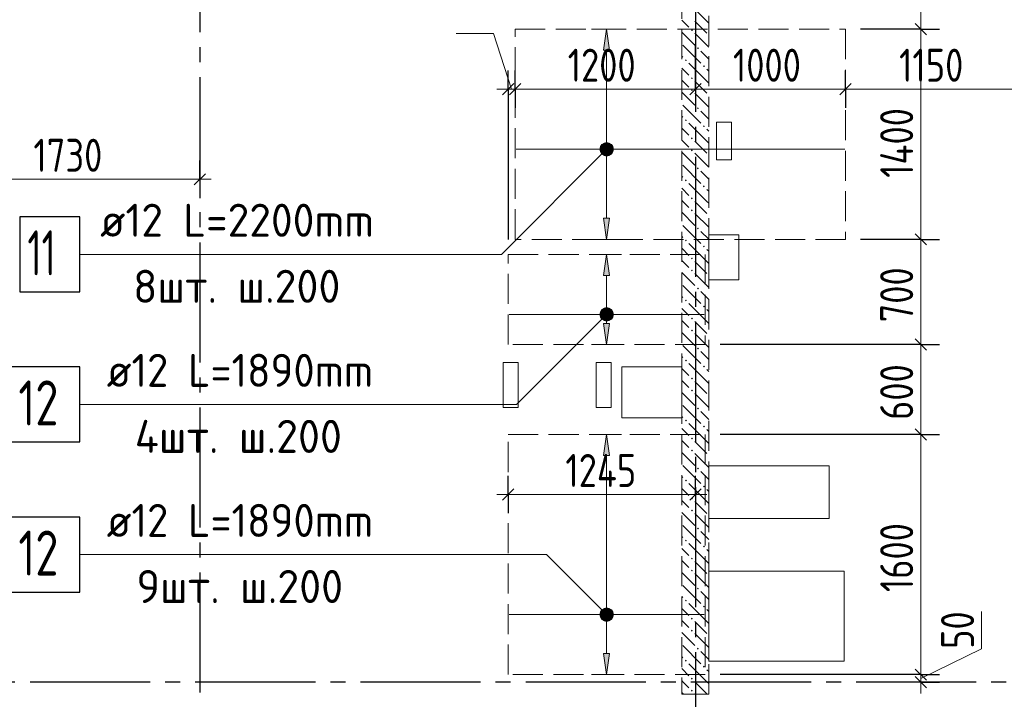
# Model space of a CAD drawing. Header units: millimetres. Extents: x 0 to 61017, y 0 to 42000.
# Tile 19 of 30: x 30341 to 36897, y 28686 to 33213. Entities that reach past the tile are written whole.
import ezdxf

# ---------------------------------------------------------------- set-up
doc = ezdxf.new("R2010")
doc.units = ezdxf.units.MM
doc.linetypes.add('______2', pattern=[270, 200, -70])
doc.linetypes.add('______5', pattern=[1100, 800, -100, 100, -100])
for name, color, linetype, lineweight in [('Standard', 7, 'Continuous', 25), ('ДОП Верх по Х', 7, 'Continuous', 25), ('Оси', 40, '______5', 18), ('Позиционная метка номер позиции', 7, 'Continuous', 13), ('Примечания', 7, 'Continuous', 25)]:
    doc.layers.add(name, color=color, linetype=linetype, lineweight=lineweight)
doc.layers.add('ЖБ Перекрытие верхний уровень', color=7, linetype='Continuous', lineweight=25, true_color=0xe0e0ff)
doc.layers.add('ЖБ Стена верхний уровень', color=7, linetype='Continuous', lineweight=25, true_color=0x006e00)
doc.styles.add('GOST 2.304-81', font='txt')
doc.styles.add('ISOCPEUR', font='txt')

msp = doc.modelspace()

# ---------------------------------------------------------------- hatches: boundary and pattern name
at = {"layer": 'ДОП Верх по Х', "linetype": 'Continuous', "lineweight": 13, "transparency": 33554687}
for points in [[(34269, 33010), (34249, 33150), (34229, 33010)], [(34230.2, 32382.3), (34267.7, 32382.3), (34249, 32387.5)], [(34211.5, 32350), (34286.5, 32350), (34281.2, 32368.8)], [(34211.5, 32350), (34281.2, 32368.8), (34216.7, 32368.8)], [(34216.7, 32331.2), (34286.5, 32350), (34211.5, 32350)], [(34216.7, 32368.8), (34281.2, 32368.8), (34267.7, 32382.3)], [(34216.7, 32368.8), (34267.7, 32382.3), (34230.2, 32382.3)], [(34216.7, 32331.2), (34281.2, 32331.2), (34286.5, 32350)], [(34230.2, 32317.7), (34281.2, 32331.2), (34216.7, 32331.2)], [(34230.2, 32317.7), (34267.7, 32317.7), (34281.2, 32331.2)], [(34267.7, 32317.7), (34230.2, 32317.7), (34249, 32312.5)], [(34269, 31510), (34249, 31650), (34229, 31510)], [(34216.7, 31268.8), (34281.2, 31268.8), (34267.7, 31282.2)], [(34216.7, 31268.8), (34267.7, 31282.2), (34230.2, 31282.2)], [(34230.2, 31282.2), (34267.7, 31282.2), (34249, 31287.5)], [(34211.5, 31250), (34286.5, 31250), (34281.2, 31268.8)], [(34211.5, 31250), (34281.2, 31268.8), (34216.7, 31268.8)], [(34216.7, 31231.2), (34286.5, 31250), (34211.5, 31250)], [(34216.7, 31231.2), (34281.2, 31231.2), (34286.5, 31250)], [(34230.2, 31217.7), (34281.2, 31231.2), (34216.7, 31231.2)], [(34230.2, 31217.7), (34267.7, 31217.7), (34281.2, 31231.2)], [(34267.7, 31217.7), (34230.2, 31217.7), (34249, 31212.5)], [(34269, 30310), (34249, 30450), (34229, 30310)], [(34211.5, 29250), (34286.5, 29250), (34281.2, 29268.8)], [(34211.5, 29250), (34281.2, 29268.8), (34216.7, 29268.8)], [(34216.7, 29231.2), (34286.5, 29250), (34211.5, 29250)], [(34216.7, 29268.8), (34281.2, 29268.8), (34267.7, 29282.2)], [(34216.7, 29268.8), (34267.7, 29282.2), (34230.2, 29282.2)], [(34216.7, 29231.2), (34281.2, 29231.2), (34286.5, 29250)], [(34230.2, 29282.2), (34267.7, 29282.2), (34249, 29287.5)], [(34230.2, 29217.7), (34281.2, 29231.2), (34216.7, 29231.2)], [(34230.2, 29217.7), (34267.7, 29217.7), (34281.2, 29231.2)], [(34267.7, 29217.7), (34230.2, 29217.7), (34249, 29212.5)]]:
    msp.add_hatch(color=7, dxfattribs=at).paths.add_polyline_path(points)
for points in [[(34269, 31890), (34249, 31750), (34229, 31890)], [(34269, 31190), (34249, 31050), (34229, 31190)], [(34269, 28990), (34249, 28850), (34229, 28990)]]:
    msp.add_hatch(color=7, dxfattribs=at).paths.add_polyline_path(points, flags=16)
at = {"layer": 'ЖБ Стена верхний уровень', "linetype": 'Continuous', "lineweight": 18, "transparency": 33554687}
for points in [[(34810.4, 33143.1), (34816.9, 33149.6), (34823.4, 33143.1), (34816.9, 33136.6)], [(34850.5, 33023.1), (34857, 33029.6), (34863.5, 33023.1), (34857, 33016.6)], [(34770.5, 32943.1), (34777, 32949.6), (34783.4, 32943.1), (34777, 32936.6)], [(34890.5, 32903.1), (34896.9, 32909.6), (34903.4, 32903.1), (34896.9, 32896.6)], [(34810.4, 32823.1), (34816.9, 32829.6), (34823.4, 32823.1), (34816.9, 32816.6)], [(34810.4, 32743.1), (34816.9, 32749.6), (34823.4, 32743.1), (34816.9, 32736.6)], [(34850.5, 32623.1), (34857, 32629.6), (34863.5, 32623.1), (34857, 32616.6)], [(34770.5, 32543.1), (34777, 32549.6), (34783.4, 32543.1), (34777, 32536.6)], [(34890.5, 32503.1), (34896.9, 32509.6), (34903.4, 32503.1), (34896.9, 32496.6)], [(34810.4, 32423.1), (34816.9, 32429.6), (34823.4, 32423.1), (34816.9, 32416.6)], [(34810.4, 32343.1), (34816.9, 32349.6), (34823.4, 32343.1), (34816.9, 32336.6)], [(34850.5, 32223.1), (34857, 32229.6), (34863.5, 32223.1), (34857, 32216.6)], [(34770.5, 32143.1), (34777, 32149.6), (34783.4, 32143.1), (34777, 32136.6)], [(34890.5, 32103.1), (34896.9, 32109.6), (34903.4, 32103.1), (34896.9, 32096.6)], [(34810.4, 32023.1), (34816.9, 32029.6), (34823.4, 32023.1), (34816.9, 32016.6)], [(34810.4, 31943.1), (34816.9, 31949.6), (34823.4, 31943.1), (34816.9, 31936.6)], [(34850.5, 31823.1), (34857, 31829.6), (34863.5, 31823.1), (34857, 31816.6)], [(34770.5, 31743.1), (34777, 31749.6), (34783.4, 31743.1), (34777, 31736.6)], [(34890.5, 31703.1), (34896.9, 31709.6), (34903.4, 31703.1), (34896.9, 31696.6)], [(34810.4, 31623.1), (34816.9, 31629.6), (34823.4, 31623.1), (34816.9, 31616.6)], [(34810.4, 31543.1), (34816.9, 31549.6), (34823.4, 31543.1), (34816.9, 31536.6)], [(34850.5, 31423.1), (34857, 31429.6), (34863.5, 31423.1), (34857, 31416.6)], [(34770.5, 31343.1), (34777, 31349.6), (34783.4, 31343.1), (34777, 31336.6)], [(34890.5, 31303.1), (34896.9, 31309.6), (34903.4, 31303.1), (34896.9, 31296.6)], [(34810.4, 31223.1), (34816.9, 31229.6), (34823.4, 31223.1), (34816.9, 31216.6)], [(34810.4, 31143.1), (34816.9, 31149.6), (34823.4, 31143.1), (34816.9, 31136.6)], [(34850.5, 31023.1), (34857, 31029.6), (34863.5, 31023.1), (34857, 31016.6)], [(34770.5, 30943.1), (34777, 30949.6), (34783.4, 30943.1), (34777, 30936.6)], [(34890.5, 30903.1), (34896.9, 30909.6), (34903.4, 30903.1), (34896.9, 30896.6)], [(34810.4, 30823.1), (34816.9, 30829.6), (34823.4, 30823.1), (34816.9, 30816.6)], [(34810.4, 30743.1), (34816.9, 30749.6), (34823.4, 30743.1), (34816.9, 30736.6)], [(34850.5, 30623.1), (34857, 30629.6), (34863.5, 30623.1), (34857, 30616.6)], [(34770.5, 30543.1), (34777, 30549.6), (34783.4, 30543.1), (34777, 30536.6)], [(34890.5, 30503.1), (34896.9, 30509.6), (34903.4, 30503.1), (34896.9, 30496.6)], [(34810.4, 30423.1), (34816.9, 30429.6), (34823.4, 30423.1), (34816.9, 30416.6)], [(34810.4, 30343.1), (34816.9, 30349.6), (34823.4, 30343.1), (34816.9, 30336.6)], [(34850.5, 30223.1), (34857, 30229.6), (34863.5, 30223.1), (34857, 30216.6)], [(34770.5, 30143.1), (34777, 30149.6), (34783.4, 30143.1), (34777, 30136.6)], [(34890.5, 30103.1), (34896.9, 30109.6), (34903.4, 30103.1), (34896.9, 30096.6)], [(34810.4, 30023.1), (34816.9, 30029.6), (34823.4, 30023.1), (34816.9, 30016.6)], [(34810.4, 29943.1), (34816.9, 29949.6), (34823.4, 29943.1), (34816.9, 29936.6)], [(34850.5, 29823.1), (34857, 29829.6), (34863.5, 29823.1), (34857, 29816.6)], [(34770.5, 29743.1), (34777, 29749.6), (34783.4, 29743.1), (34777, 29736.6)], [(34890.5, 29703.1), (34896.9, 29709.6), (34903.4, 29703.1), (34896.9, 29696.6)], [(34810.4, 29623.1), (34816.9, 29629.6), (34823.4, 29623.1), (34816.9, 29616.6)], [(34810.4, 29543.1), (34816.9, 29549.6), (34823.4, 29543.1), (34816.9, 29536.6)], [(34850.5, 29423.1), (34857, 29429.6), (34863.5, 29423.1), (34857, 29416.6)], [(34770.5, 29343.1), (34777, 29349.6), (34783.4, 29343.1), (34777, 29336.6)], [(34890.5, 29303.1), (34896.9, 29309.6), (34903.4, 29303.1), (34896.9, 29296.6)], [(34810.4, 29223.1), (34816.9, 29229.6), (34823.4, 29223.1), (34816.9, 29216.6)], [(34810.4, 29143.1), (34816.9, 29149.6), (34823.4, 29143.1), (34816.9, 29136.6)], [(34850.5, 29023.1), (34857, 29029.6), (34863.5, 29023.1), (34857, 29016.6)], [(34770.5, 28943.1), (34777, 28949.6), (34783.4, 28943.1), (34777, 28936.6)], [(34890.5, 28903.1), (34896.9, 28909.6), (34903.4, 28903.1), (34896.9, 28896.6)], [(34810.4, 28823.1), (34816.9, 28829.6), (34823.4, 28823.1), (34816.9, 28816.6)], [(34810.4, 28743.1), (34816.9, 28749.6), (34823.4, 28743.1), (34816.9, 28736.6)]]:
    msp.add_hatch(color=7, dxfattribs=at).paths.add_polyline_path(points, flags=16)
at = {"layer": 'Позиционная метка номер позиции', "linetype": 'Continuous', "lineweight": 13, "transparency": 33554687}
for points in [[(34292.3, 32338.5), (34237.5, 32393.3), (34217.2, 32381.8)], [(34292.3, 32361.5), (34260.4, 32393.3), (34237.5, 32393.3)], [(34292.3, 32361.5), (34237.5, 32393.3), (34292.3, 32338.5)], [(34260.4, 32393.3), (34292.3, 32361.5), (34280.8, 32381.8)], [(34280.8, 32318.2), (34217.2, 32381.8), (34205.7, 32361.5)], [(34280.8, 32318.2), (34205.7, 32361.5), (34260.4, 32306.7)], [(34260.4, 32306.7), (34205.7, 32361.5), (34205.7, 32338.5)], [(34260.4, 32306.7), (34205.7, 32338.5), (34237.5, 32306.7)], [(34237.5, 32306.7), (34205.7, 32338.5), (34217.2, 32318.2)], [(34292.3, 32338.5), (34217.2, 32381.8), (34280.8, 32318.2)], [(34280.8, 31218.2), (34217.2, 31281.8), (34205.7, 31261.5)], [(34292.3, 31238.5), (34237.5, 31293.3), (34217.2, 31281.8)], [(34292.3, 31238.5), (34217.2, 31281.8), (34280.8, 31218.2)], [(34292.3, 31261.5), (34260.4, 31293.3), (34237.5, 31293.3)], [(34292.3, 31261.5), (34237.5, 31293.3), (34292.3, 31238.5)], [(34260.4, 31293.3), (34292.3, 31261.5), (34280.8, 31281.8)], [(34280.8, 31218.2), (34205.7, 31261.5), (34260.4, 31206.7)], [(34260.4, 31206.7), (34205.7, 31261.5), (34205.7, 31238.5)], [(34260.4, 31206.7), (34205.7, 31238.5), (34237.5, 31206.7)], [(34237.5, 31206.7), (34205.7, 31238.5), (34217.2, 31218.2)], [(34217.2, 29218.2), (34260.4, 29293.3), (34205.7, 29238.5)], [(34205.7, 29238.5), (34260.4, 29293.3), (34237.5, 29293.3)], [(34205.7, 29238.5), (34237.5, 29293.3), (34205.7, 29261.5)], [(34205.7, 29261.5), (34237.5, 29293.3), (34217.2, 29281.8)], [(34217.2, 29218.2), (34280.8, 29281.8), (34260.4, 29293.3)], [(34237.5, 29206.7), (34280.8, 29281.8), (34217.2, 29218.2)], [(34237.5, 29206.7), (34292.3, 29261.5), (34280.8, 29281.8)], [(34260.4, 29206.7), (34292.3, 29261.5), (34237.5, 29206.7)], [(34260.4, 29206.7), (34292.3, 29238.5), (34292.3, 29261.5)], [(34292.3, 29238.5), (34260.4, 29206.7), (34280.8, 29218.2)]]:
    msp.add_hatch(color=7, dxfattribs=at).paths.add_polyline_path(points)

# ---------------------------------------------------------------- linework, layer by layer
at = {"layer": 'Standard', "color": 7, "linetype": 'Continuous', "lineweight": 13, "transparency": 33554687}
for p, q in [((36340, 33600), (36340, 33150)), ((33496.6, 33121.2), (33246.5, 33121.2)), ((33616.5, 32750), (33496.6, 33121.2)), ((36340, 33150), (36340, 31750)), ((33593, 32750), (33518, 32750)), ((33593, 32750), (33640, 32750)), ((33640, 32750), (34840, 32750)), ((34840, 32750), (35840, 32750)), ((35840, 32750), (36990, 32750)), ((29810, 32150), (31540, 32150)), ((31540, 32150), (31615, 32150)), ((36340, 31750), (36340, 31050)), ((36340, 31050), (36340, 30450)), ((36340, 30450), (36340, 28850)), ((33593, 30050), (33518, 30050)), ((33593, 30050), (34840, 30050)), ((34840, 30050), (34915, 30050)), ((36745.4, 29021.4), (36745.4, 29271.7)), ((36340, 28825), (36745.4, 29021.4)), ((36340, 28850), (36340, 28800)), ((36340, 28800), (36340, 28725))]:
    msp.add_line(p, q, dxfattribs=at)
at = {"layer": 'Standard', "color": 7, "linetype": 'Continuous', "lineweight": 25, "transparency": 33554687}
for p, q in [((36302.5, 33187.5), (36377.5, 33112.5)), ((33555.5, 32712.5), (33630.5, 32787.5)), ((33602.5, 32712.5), (33677.5, 32787.5)), ((34802.5, 32712.5), (34877.5, 32787.5)), ((35802.5, 32712.5), (35877.5, 32787.5)), ((31502.5, 32112.5), (31577.5, 32187.5)), ((36302.5, 31787.5), (36377.5, 31712.5)), ((36302.5, 31087.5), (36377.5, 31012.5)), ((36302.5, 30487.5), (36377.5, 30412.5)), ((33555.5, 30012.5), (33630.5, 30087.5)), ((34802.5, 30012.5), (34877.5, 30087.5)), ((36302.5, 28887.5), (36377.5, 28812.5)), ((36302.5, 28837.5), (36377.5, 28762.5))]:
    msp.add_line(p, q, dxfattribs=at)
at = {"layer": 'Standard', "color": 251, "linetype": 'Continuous', "lineweight": -3, "true_color": 0x656565, "transparency": 33554687}
for p, q in [((36340, 33150), (36215, 33150)), ((36340, 33150), (36465, 33150)), ((33593, 32750), (33593, 32875)), ((33640, 32750), (33640, 32875)), ((34840, 32750), (34840, 32875)), ((35840, 32750), (35840, 32875)), ((33593, 32750), (33593, 32625)), ((33593, 32750), (33593, 31750)), ((33640, 32750), (33640, 32625)), ((33640, 32750), (33640, 32750)), ((34840, 32750), (34840, 32625)), ((35840, 32750), (35840, 32625)), ((35840, 32750), (35840, 32750)), ((31540, 32150), (31540, 32275)), ((31540, 32150), (31540, 32025)), ((31540, 32150), (31540, 32150)), ((36340, 31750), (36215, 31750)), ((36340, 31750), (36465, 31750)), ((36340, 31050), (36215, 31050)), ((36340, 31050), (36465, 31050)), ((36340, 30450), (36215, 30450)), ((36340, 30450), (36465, 30450)), ((33593, 30050), (33593, 30175)), ((34840, 30050), (34840, 30175)), ((33593, 30050), (33593, 29925)), ((33593, 30050), (33593, 30050)), ((34840, 30050), (34840, 29925)), ((34840, 30050), (34840, 30050)), ((36340, 28850), (35005, 28850)), ((36340, 28850), (36215, 28850)), ((36340, 28850), (36465, 28850)), ((36340, 28800), (36215, 28800)), ((36340, 28800), (36262.1, 28800)), ((36340, 28800), (36465, 28800))]:
    msp.add_line(p, q, dxfattribs=at)
for points in [[(36340, 33150), (36323, 33150), (36323, 33150), (36323, 33150), (36323, 33150), (36323, 33150), (36323, 33150), (36323, 33150), (36323, 33150), (35940, 33150)], [(34840, 32750), (34840, 32810.7), (34840, 32810.7), (34840, 32933.5), (34840, 32933.5), (34840, 33000.3), (34840, 33000.3), (34840, 33050)], [(36340, 31750), (36323, 31750), (36323, 31750), (36323, 31750), (36323, 31750), (36323, 31750), (36323, 31750), (35940, 31750)], [(36340, 31050), (36323, 31050), (36323, 31050), (36323, 31050), (36323, 31050), (35005, 31050)], [(36340, 30450), (36323, 30450), (36323, 30450), (35005, 30450)]]:
    msp.add_lwpolyline(points, dxfattribs=at)
at = {"layer": 'ДОП Верх по Х', "color": 251, "linetype": 'Continuous', "lineweight": 13, "true_color": 0x494949, "transparency": 33554687}
for p, q in [((34249, 33150), (34149, 33150)), ((34249, 33150), (34229, 33010)), ((34269, 33010), (34249, 33150)), ((34249, 33150), (34349, 33150)), ((34249, 33150), (34249, 33150)), ((34229, 33010), (34269, 33010)), ((34249, 32380), (34249, 33010)), ((34211.5, 32350), (34211.5, 32350)), ((34249, 31890), (34249, 32320)), ((34286.5, 32350), (34286.5, 32350)), ((34249, 31750), (34229, 31890)), ((34229, 31890), (34269, 31890)), ((34269, 31890), (34249, 31750)), ((34249, 31750), (34149, 31750)), ((34249, 31750), (34349, 31750)), ((34249, 31750), (34249, 31750)), ((34249, 31650), (34149, 31650)), ((34249, 31650), (34229, 31510)), ((34269, 31510), (34249, 31650)), ((34249, 31650), (34349, 31650)), ((34249, 31650), (34249, 31650)), ((34229, 31510), (34269, 31510)), ((34249, 31280), (34249, 31510)), ((34211.5, 31250), (34211.5, 31250)), ((34249, 31190), (34249, 31220)), ((34286.5, 31250), (34286.5, 31250)), ((34249, 31050), (34229, 31190)), ((34229, 31190), (34269, 31190)), ((34269, 31190), (34249, 31050)), ((34249, 31050), (34149, 31050)), ((34249, 31050), (34349, 31050)), ((34249, 31050), (34249, 31050)), ((34249, 30450), (34149, 30450)), ((34249, 30450), (34229, 30310)), ((34269, 30310), (34249, 30450)), ((34249, 30450), (34349, 30450)), ((34249, 30450), (34249, 30450)), ((34229, 30310), (34269, 30310)), ((34249, 29280), (34249, 30310)), ((34211.5, 29250), (34211.5, 29250)), ((34286.5, 29250), (34286.5, 29250)), ((34249, 28990), (34249, 29220)), ((34249, 28850), (34229, 28990)), ((34229, 28990), (34269, 28990)), ((34269, 28990), (34249, 28850)), ((34249, 28850), (34149, 28850)), ((34249, 28850), (34349, 28850)), ((34249, 28850), (34249, 28850))]:
    msp.add_line(p, q, dxfattribs=at)
at = {"layer": 'ДОП Верх по Х', "color": 7, "linetype": 'Continuous', "lineweight": 18, "transparency": 33554687}
for p, q in [((33646, 32350), (35834, 32350)), ((33599, 31250), (34899, 31250)), ((33599, 29250), (34899, 29250))]:
    msp.add_line(p, q, dxfattribs=at)
at = {"layer": 'ДОП Верх по Х', "color": 7, "linetype": 'Continuous', "lineweight": 13, "transparency": 33554687}
for p, q in [((30856.6, 31650), (32942.6, 31650)), ((30900.6, 30650), (32942.6, 30650)), ((30900.6, 29650), (32942.6, 29650))]:
    msp.add_line(p, q, dxfattribs=at)
at = {"layer": 'ДОП Верх по Х', "color": 7, "linetype": 'Continuous', "lineweight": 25, "transparency": 33554687}
for points in [[(30342.6, 31400), (30742.6, 31400), (30742.6, 31900), (30342.6, 31900), (30342.6, 31400)], [(30282.6, 30400), (30742.6, 30400), (30742.6, 30900), (30282.6, 30900), (30282.6, 30400)], [(30282.6, 29400), (30742.6, 29400), (30742.6, 29900), (30282.6, 29900), (30282.6, 29400)]]:
    msp.add_lwpolyline(points, dxfattribs=at)
at = {"layer": 'ДОП Верх по Х', "color": 251, "linetype": 'Continuous', "lineweight": 13, "true_color": 0x494949, "transparency": 33554687}
for centre in [(34249, 32350), (34249, 31250), (34249, 29250)]:
    msp.add_circle(centre, 37.5, dxfattribs=at)
at = {"layer": 'ЖБ Перекрытие верхний уровень', "color": 7, "linetype": 'Continuous', "lineweight": 18, "transparency": 33554687}
for p, q in [((35080, 32530), (34980, 32530)), ((34980, 32530), (34980, 32280)), ((35080, 32280), (35080, 32530)), ((34980, 32280), (35080, 32280)), ((35130, 31780), (34930, 31780)), ((34930, 31780), (34930, 31480)), ((35130, 31480), (35130, 31780)), ((34930, 31480), (35130, 31480)), ((33660, 30930), (33560, 30930)), ((33560, 30930), (33560, 30630)), ((33660, 30630), (33660, 30930)), ((34280, 30930), (34180, 30930)), ((34180, 30930), (34180, 30630)), ((34280, 30630), (34280, 30930)), ((34750, 30900), (34350, 30900)), ((34350, 30900), (34350, 30560)), ((34750, 30560), (34750, 30900)), ((33560, 30630), (33660, 30630)), ((34180, 30630), (34280, 30630)), ((34350, 30560), (34750, 30560)), ((35730, 30240), (34930, 30240)), ((34930, 30240), (34930, 29890)), ((35730, 29890), (35730, 30240)), ((34930, 29890), (35730, 29890)), ((35830, 29540), (34930, 29540)), ((34930, 29540), (34930, 28940)), ((35830, 28940), (35830, 29540)), ((34930, 28940), (35830, 28940))]:
    msp.add_line(p, q, dxfattribs=at)
at = {"layer": 'ЖБ Стена верхний уровень', "color": 251, "linetype": '______2', "lineweight": 13, "true_color": 0x656565, "transparency": 33554687}
for p, q in [((34750, 34500), (34750, 28720)), ((34930, 28720), (34930, 34500)), ((34750, 28720), (34930, 28720))]:
    msp.add_line(p, q, dxfattribs=at)
at = {"layer": 'ЖБ Стена верхний уровень', "color": 9, "linetype": 'Continuous', "lineweight": 18, "true_color": 0xc7c7c7, "transparency": 33554687}
for p, q in [((34916.9, 33203.1), (34796.9, 33323.1)), ((34757, 33203.1), (34750, 33210.1)), ((34796.9, 33163.1), (34757, 33203.1)), ((34837, 33203.1), (34916.9, 33123.1)), ((34916.9, 33203.1), (34930, 33190.1)), ((34750, 33130.1), (34837, 33043.1)), ((34837, 33123.1), (34930, 33030.1)), ((34757, 33043.1), (34877, 32923.1)), ((34930, 32950.1), (34877, 33003.1)), ((34750, 32970.1), (34757, 32963.1)), ((34916.9, 32803.1), (34796.9, 32923.1)), ((34750, 32890.1), (34796.9, 32843.1)), ((34916.9, 32883.1), (34930, 32870.1)), ((34757, 32803.1), (34750, 32810.1)), ((34796.9, 32763.1), (34757, 32803.1)), ((34837, 32803.1), (34916.9, 32723.1)), ((34916.9, 32803.1), (34930, 32790.1)), ((34750, 32730.1), (34837, 32643.1)), ((34837, 32723.1), (34930, 32630.1)), ((34757, 32643.1), (34877, 32523.1)), ((34930, 32550.1), (34877, 32603.1)), ((34750, 32570.1), (34757, 32563.1)), ((34916.9, 32403.1), (34796.9, 32523.1)), ((34750, 32490.1), (34796.9, 32443.1)), ((34916.9, 32483.1), (34930, 32470.1)), ((34757, 32403.1), (34750, 32410.1)), ((34796.9, 32363.1), (34757, 32403.1)), ((34837, 32403.1), (34916.9, 32323.1)), ((34916.9, 32403.1), (34930, 32390.1)), ((34750, 32330.1), (34837, 32243.1)), ((34837, 32323.1), (34930, 32230.1)), ((34757, 32243.1), (34877, 32123.1)), ((34930, 32150.1), (34877, 32203.1)), ((34750, 32170.1), (34757, 32163.1)), ((34916.9, 32003.1), (34796.9, 32123.1)), ((34750, 32090.1), (34796.9, 32043.1)), ((34916.9, 32083.1), (34930, 32070.1)), ((34757, 32003.1), (34750, 32010.1)), ((34796.9, 31963.1), (34757, 32003.1)), ((34837, 32003.1), (34916.9, 31923.1)), ((34916.9, 32003.1), (34930, 31990.1)), ((34750, 31930.1), (34837, 31843.1)), ((34837, 31923.1), (34930, 31830.1)), ((34757, 31843.1), (34877, 31723.1)), ((34930, 31750.1), (34877, 31803.1)), ((34750, 31770.1), (34757, 31763.1)), ((34750, 31690.1), (34796.9, 31643.1)), ((34916.9, 31603.1), (34796.9, 31723.1)), ((34916.9, 31683.1), (34930, 31670.1)), ((34757, 31603.1), (34750, 31610.1)), ((34796.9, 31563.1), (34757, 31603.1)), ((34837, 31603.1), (34916.9, 31523.1)), ((34916.9, 31603.1), (34930, 31590.1)), ((34750, 31530.1), (34837, 31443.1)), ((34837, 31523.1), (34930, 31430.1)), ((34757, 31443.1), (34877, 31323.1)), ((34930, 31350.1), (34877, 31403.1)), ((34750, 31370.1), (34757, 31363.1)), ((34750, 31290.1), (34796.9, 31243.1)), ((34916.9, 31203.1), (34796.9, 31323.1)), ((34916.9, 31283.1), (34930, 31270.1)), ((34757, 31203.1), (34750, 31210.1)), ((34796.9, 31163.1), (34757, 31203.1)), ((34837, 31203.1), (34916.9, 31123.1)), ((34916.9, 31203.1), (34930, 31190.1)), ((34750, 31130.1), (34837, 31043.1)), ((34837, 31123.1), (34930, 31030.1)), ((34757, 31043.1), (34877, 30923.1)), ((34750, 30970.1), (34757, 30963.1)), ((34930, 30950.1), (34877, 31003.1)), ((34750, 30890.1), (34796.9, 30843.1)), ((34916.9, 30803.1), (34796.9, 30923.1)), ((34916.9, 30883.1), (34930, 30870.1)), ((34757, 30803.1), (34750, 30810.1)), ((34796.9, 30763.1), (34757, 30803.1)), ((34837, 30803.1), (34916.9, 30723.1)), ((34916.9, 30803.1), (34930, 30790.1)), ((34750, 30730.1), (34837, 30643.1)), ((34837, 30723.1), (34930, 30630.1)), ((34757, 30643.1), (34877, 30523.1)), ((34750, 30570.1), (34757, 30563.1)), ((34930, 30550.1), (34877, 30603.1)), ((34750, 30490.1), (34796.9, 30443.1)), ((34916.9, 30403.1), (34796.9, 30523.1)), ((34916.9, 30483.1), (34930, 30470.1)), ((34757, 30403.1), (34750, 30410.1)), ((34796.9, 30363.1), (34757, 30403.1)), ((34837, 30403.1), (34916.9, 30323.1)), ((34916.9, 30403.1), (34930, 30390.1)), ((34750, 30330.1), (34837, 30243.1)), ((34837, 30323.1), (34930, 30230.1)), ((34757, 30243.1), (34877, 30123.1)), ((34750, 30170.1), (34757, 30163.1)), ((34930, 30150.1), (34877, 30203.1)), ((34750, 30090.1), (34796.9, 30043.1)), ((34916.9, 30003.1), (34796.9, 30123.1)), ((34916.9, 30083.1), (34930, 30070.1)), ((34757, 30003.1), (34750, 30010.1)), ((34796.9, 29963.1), (34757, 30003.1)), ((34837, 30003.1), (34916.9, 29923.1)), ((34916.9, 30003.1), (34930, 29990.1)), ((34750, 29930.1), (34837, 29843.1)), ((34837, 29923.1), (34930, 29830.1)), ((34757, 29843.1), (34877, 29723.1)), ((34750, 29770.1), (34757, 29763.1)), ((34930, 29750.1), (34877, 29803.1)), ((34916.9, 29603.1), (34796.9, 29723.1)), ((34750, 29690.1), (34796.9, 29643.1)), ((34916.9, 29683.1), (34930, 29670.1)), ((34757, 29603.1), (34750, 29610.1)), ((34796.9, 29563.1), (34757, 29603.1)), ((34837, 29603.1), (34916.9, 29523.1)), ((34916.9, 29603.1), (34930, 29590.1)), ((34750, 29530.1), (34837, 29443.1)), ((34837, 29523.1), (34930, 29430.1)), ((34757, 29443.1), (34877, 29323.1)), ((34750, 29370.1), (34757, 29363.1)), ((34930, 29350.1), (34877, 29403.1)), ((34916.9, 29203.1), (34796.9, 29323.1)), ((34750, 29290.1), (34796.9, 29243.1)), ((34916.9, 29283.1), (34930, 29270.1)), ((34757, 29203.1), (34750, 29210.1)), ((34796.9, 29163.1), (34757, 29203.1)), ((34837, 29203.1), (34916.9, 29123.1)), ((34916.9, 29203.1), (34930, 29190.1)), ((34750, 29130.1), (34837, 29043.1)), ((34837, 29123.1), (34930, 29030.1)), ((34757, 29043.1), (34877, 28923.1)), ((34930, 28950.1), (34877, 29003.1)), ((34750, 28970.1), (34757, 28963.1)), ((34916.9, 28803.1), (34796.9, 28923.1)), ((34750, 28890.1), (34796.9, 28843.1)), ((34916.9, 28883.1), (34930, 28870.1)), ((34757, 28803.1), (34750, 28810.1)), ((34796.9, 28763.1), (34757, 28803.1)), ((34837, 28803.1), (34916.9, 28723.1)), ((34916.9, 28803.1), (34930, 28790.1)), ((34750, 28730.1), (34760.1, 28720)), ((34837, 28723.1), (34840.1, 28720))]:
    msp.add_line(p, q, dxfattribs=at)
at = {"layer": 'Оси', "color": 8, "linetype": '______5', "lineweight": -3, "transparency": 33554687}
for p, q in [((34840, 40000), (34840, 15970)), ((31540, 35030), (31540, 15970)), ((49910, 28800), (3600, 28800))]:
    msp.add_line(p, q, dxfattribs=at)
at = {"layer": 'Позиционная метка номер позиции', "color": 7, "linetype": 'Continuous', "lineweight": 13, "transparency": 33554687}
for p, q in [((34217.2, 32381.8), (34217.2, 32381.8)), ((34217.2, 32318.2), (34217.2, 32318.2)), ((34280.8, 32381.8), (34280.8, 32381.8)), ((34280.8, 32318.2), (34280.8, 32318.2)), ((34217.2, 31281.8), (34217.2, 31281.8)), ((34280.8, 31281.8), (34280.8, 31281.8)), ((34217.2, 31218.2), (34217.2, 31218.2)), ((34280.8, 31218.2), (34280.8, 31218.2)), ((34217.2, 29281.8), (34217.2, 29281.8)), ((34280.8, 29281.8), (34280.8, 29281.8)), ((34217.2, 29218.2), (34217.2, 29218.2)), ((34280.8, 29218.2), (34280.8, 29218.2))]:
    msp.add_line(p, q, dxfattribs=at)
for points in [[(34249, 32350), (33549, 31650), (30742.6, 31650)], [(34249, 31250), (33649, 30650), (30742.6, 30650)], [(34249, 29250), (33849, 29650), (30742.6, 29650)]]:
    msp.add_lwpolyline(points, dxfattribs=at)
for centre in [(34249, 32350), (34249, 31250), (34249, 29250)]:
    msp.add_circle(centre, 45, dxfattribs=at)
at = {"layer": 'Примечания', "color": 7, "linetype": '______2', "lineweight": 18, "transparency": 33554687}
for p, q in [((33640, 33150), (35840, 33150)), ((33640, 31750), (33640, 33150)), ((35840, 33150), (35840, 31750)), ((35840, 31750), (33640, 31750)), ((33593, 31650), (34905, 31650)), ((33593, 31050), (33593, 31650)), ((34905, 31650), (34905, 31050)), ((34905, 31050), (33593, 31050)), ((33593, 30450), (34905, 30450)), ((33593, 28850), (33593, 30450)), ((34905, 30450), (34905, 28850)), ((34905, 28850), (33593, 28850))]:
    msp.add_line(p, q, dxfattribs=at)

# ---------------------------------------------------------------- texts
at = {"layer": 'Standard', "color": 7, "linetype": 'Continuous', "lineweight": 25, "transparency": 33554687, "char_height": 220, "attachment_point": 7, "style": 'GOST 2.304-81'}
for s, insert, width in [('1200', (33989.8, 32800), 625.735), ('1000', (35089.8, 32800), 625.735), ('1150', (36196.1, 32800), 563.284), ('1730', (30432.6, 32200), 610.171), ('1245', (33974.2, 30100), 610.165)]:
    msp.add_mtext(s, dxfattribs=dict(at, insert=insert, width=width))
at = {"layer": 'Standard', "color": 7, "linetype": 'Continuous', "lineweight": 25, "transparency": 33554687, "char_height": 220, "attachment_point": 7, "rotation": 90, "style": 'GOST 2.304-81'}
for s, insert, width in [('1400', (36290, 32159.8), 625.741), ('700', (36290, 31196.7), 531.96), ('600', (36290, 30546.7), 531.973), ('1600', (36290, 29399.8), 625.741), ('50', (36695.4, 29021.4), 375.735)]:
    msp.add_mtext(s, dxfattribs=dict(at, insert=insert, width=width))
at = {"layer": 'ДОП Верх по Х', "color": 7, "linetype": 'Continuous', "lineweight": 13, "transparency": 33554687, "attachment_point": 7, "style": 'ISOCPEUR'}
for s, insert, char_height, width in [('\\W0.96;ø12 L=2200mm ', (30876.6, 31767.3), 220, 2150.523), ('\\W0.63;11', (30392.6, 31510), 300, 393.75), ('\\W0.97;8шт. ш.200 ', (31096.6, 31327.3), 220, 1712.324), ('\\W0.94;ø12 L=1890mm ', (30920.6, 30767.3), 220, 2104.383), ('\\W0.75;12', (30332.6, 30510), 300, 472.272), ('\\W0.97;4шт. ш.200 ', (31107.6, 30327.3), 220, 1734.406), ('\\W0.94;ø12 L=1890mm ', (30920.6, 29767.3), 220, 2104.383), ('\\W0.75;12', (30332.6, 29510), 300, 472.272), ('\\W0.97;9шт. ш.200 ', (31118.6, 29327.3), 220, 1712.318)]:
    msp.add_mtext(s, dxfattribs=dict(at, insert=insert, char_height=char_height, width=width))

doc.saveas('drawing.dxf')
